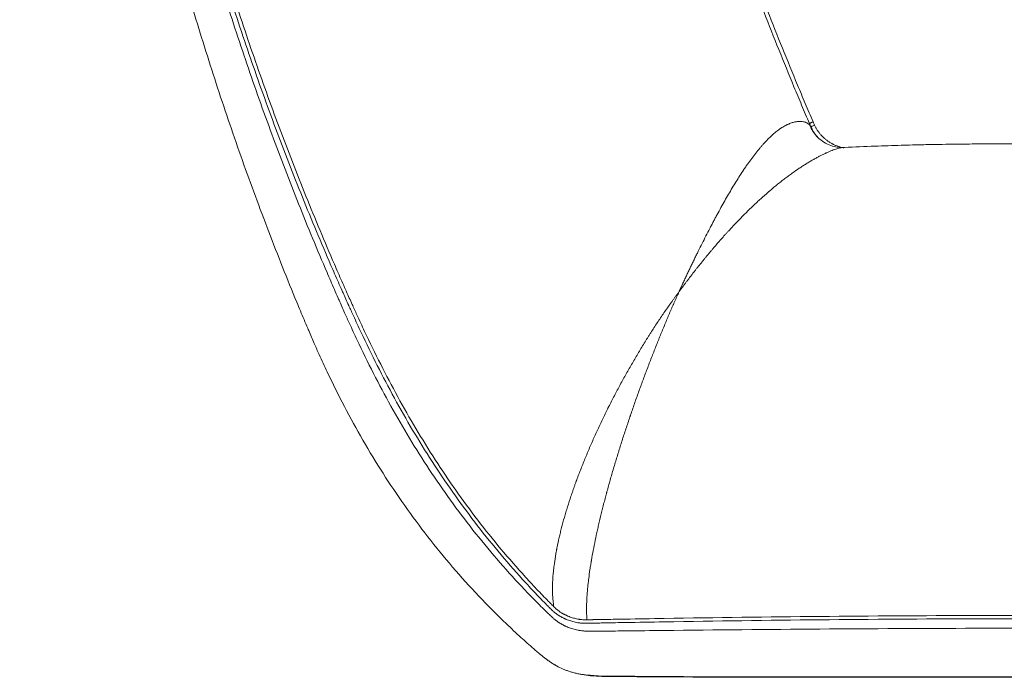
# Model space of a CAD drawing. Header units: millimetres. Extents: x -860 to 860, y -3056 to 396.
# Tile 1 of 256: x -860 to -98, y -3056 to -2547. Entities that reach past the tile are written whole.
import ezdxf

# ---------------------------------------------------------------- set-up
doc = ezdxf.new("R2010")
doc.units = ezdxf.units.MM
doc.layers.add('ORTHO$2', color=7, linetype='Continuous', true_color=0xffffff)

msp = doc.modelspace()

# ---------------------------------------------------------------- linework, layer by layer
at = {"layer": 'ORTHO$2', "color": 155, "linetype": 'Continuous', "lineweight": 13}
msp.add_ellipse((-244.67, -2629.12), major_axis=(-2.71, -1.28), ratio=0.039445, start_param=4.693753, end_param=6.296725, dxfattribs=at)
at = {"layer": 'ORTHO$2', "color": 155, "linetype": 'Continuous', "lineweight": 18}
for points, knots in [([(-454.59, -3040.48), (-454.84, -3040.28), (-455.28, -3039.93), (-455.96, -3039.39), (-456.7, -3038.78), (-457.7, -3037.95), (-458.96, -3036.87), (-460.45, -3035.59), (-464.74, -3031.87), (-472.32, -3025.12), (-486.68, -3011.71), (-504.53, -2993.76), (-524.81, -2971.25), (-543.93, -2947.85), (-561.87, -2923.62), (-578.62, -2898.64), (-599.36, -2864.46), (-615.44, -2833.54), (-627.1, -2808.28), (-631.11, -2799.25), (-633.81, -2793.04), (-635.48, -2789.11), (-637.38, -2784.63), (-640.47, -2777.34), (-650.78, -2752.6), (-667.05, -2711.75), (-687.46, -2656.46), (-706.59, -2600.4), (-724.44, -2543.6), (-741, -2486.1), (-756.19, -2427.98), (-774.57, -2349.74), (-794.06, -2250.84), (-812.56, -2131.07), (-826.88, -2010.65), (-837.59, -1889.9), (-845.25, -1769.01), (-850.48, -1648.17), (-853.96, -1527.5), (-856.4, -1406.95), (-858.09, -1286.43), (-859.07, -1165.95), (-859.49, -1045.55), (-859.54, -885.05), (-858.93, -684.47), (-857.46, -443.8), (-855.42, -189.41), (-853.75, -15.25), (-852.77, 78.7)], [0, 0, 0, 0, 0.000291, 0.000584, 0.000877, 0.00117, 0.001757, 0.002343, 0.002929, 0.007032, 0.011722, 0.021101, 0.03048, 0.039859, 0.049239, 0.058618, 0.067997, 0.086755, 0.091445, 0.094376, 0.096134, 0.097893, 0.098479, 0.100824, 0.105513, 0.124272, 0.14303, 0.161788, 0.180547, 0.199305, 0.218063, 0.236821, 0.274338, 0.311855, 0.349371, 0.386888, 0.424404, 0.461921, 0.499438, 0.536954, 0.574471, 0.611987, 0.649504, 0.687021, 0.762054, 0.837087, 0.91212, 1, 1, 1, 1]), ([(-830.48, 82.79), (-831.41, -12.59), (-833, -188.16), (-834.89, -443.93), (-836.21, -684.53), (-836.8, -885.03), (-836.81, -1045.43), (-836.5, -1165.73), (-835.68, -1285.98), (-834.16, -1406.19), (-831.86, -1526.35), (-828.51, -1646.43), (-823.38, -1766.32), (-815.78, -1885.92), (-805.1, -2005.09), (-790.77, -2123.57), (-772.18, -2241.02), (-752.58, -2337.66), (-734.06, -2413.93), (-718.75, -2470.53), (-702.04, -2526.47), (-683.98, -2581.73), (-664.61, -2636.29), (-643.94, -2690.13), (-627.47, -2729.95), (-617.04, -2754.11), (-613.93, -2761.23), (-612.01, -2765.6), (-610.32, -2769.42), (-607.64, -2775.41), (-603.71, -2784.11), (-592.42, -2808.45), (-577.3, -2838.28), (-558.15, -2871.41), (-542.8, -2895.73), (-526.43, -2919.46), (-509.02, -2942.55), (-490.56, -2964.95), (-474.31, -2982.99), (-461.21, -2996.59), (-454.3, -3003.48), (-450.36, -3007.31), (-449.03, -3008.6), (-447.92, -3009.67), (-447, -3010.49), (-446.31, -3011.09), (-445.61, -3011.66), (-444.89, -3012.21), (-444.12, -3012.79), (-443.28, -3013.4), (-442.52, -3013.91), (-441.92, -3014.31), (-441.31, -3014.69), (-440.7, -3015.06), (-440.09, -3015.41), (-439.47, -3015.76), (-438.85, -3016.09), (-438.22, -3016.41), (-437.74, -3016.65), (-437.34, -3016.84), (-437.02, -3016.99), (-435.74, -3017.57), (-433.93, -3018.29), (-431.58, -3019.04), (-429.71, -3019.55), (-428.07, -3019.9), (-426.69, -3020.15), (-425.31, -3020.36), (-423.92, -3020.51), (-422.52, -3020.62), (-421.65, -3020.66), (-420.95, -3020.69), (-420.25, -3020.7), (-419.33, -3020.72), (-418.43, -3020.74), (-417.73, -3020.75), (-417.29, -3020.75), (-416.88, -3020.76), (-416.43, -3020.76), (-415.95, -3020.77), (-415.3, -3020.77), (-414.5, -3020.78), (-413.25, -3020.78), (-411.68, -3020.77), (-409.17, -3020.74), (-402.28, -3020.66), (-385.98, -3020.48), (-330.84, -3019.86), (-240.6, -3018.98), (-120.3, -3018.43), (-40.1, -3018.42), (0, -3018.42)], [0, 0, 0, 0, 0.078294, 0.144131, 0.209967, 0.275803, 0.308721, 0.341639, 0.374557, 0.407475, 0.440393, 0.473311, 0.506229, 0.539147, 0.572065, 0.604983, 0.637901, 0.670819, 0.687278, 0.703737, 0.720197, 0.736656, 0.753115, 0.769574, 0.786033, 0.790147, 0.792205, 0.792719, 0.794262, 0.795805, 0.798377, 0.802492, 0.818951, 0.82718, 0.83541, 0.843639, 0.851869, 0.860098, 0.868328, 0.872443, 0.876043, 0.876557, 0.877072, 0.877586, 0.877843, 0.8781, 0.878357, 0.878615, 0.878872, 0.879129, 0.879386, 0.879515, 0.879643, 0.879901, 0.880029, 0.880158, 0.880415, 0.880543, 0.880672, 0.880801, 0.880865, 0.880929, 0.881829, 0.882279, 0.882729, 0.883244, 0.883501, 0.883758, 0.884272, 0.88453, 0.884787, 0.884915, 0.885044, 0.885301, 0.88559, 0.885703, 0.885815, 0.885928, 0.886041, 0.886185, 0.88633, 0.886587, 0.886844, 0.887359, 0.887873, 0.888902, 0.893016, 0.901246, 0.934164, 0.967082, 1, 1, 1, 1]), ([(0, -3011.04), (-40.1, -3011.04), (-120.31, -3011.05), (-240.61, -3011.76), (-330.84, -3012.98), (-385.98, -3013.95), (-402.28, -3014.25), (-409.17, -3014.38), (-411.67, -3014.43), (-413.24, -3014.46), (-414.5, -3014.49), (-415.3, -3014.51), (-415.97, -3014.52), (-416.45, -3014.53), (-416.91, -3014.54), (-417.33, -3014.55), (-417.76, -3014.56), (-418.43, -3014.58), (-419.3, -3014.59), (-420.2, -3014.61), (-420.88, -3014.62), (-421.57, -3014.63), (-422.43, -3014.62), (-423.81, -3014.57), (-425.19, -3014.47), (-426.58, -3014.31), (-427.96, -3014.11), (-429.59, -3013.81), (-431.47, -3013.37), (-433.85, -3012.69), (-435.67, -3012.02), (-436.97, -3011.47), (-437.3, -3011.33), (-437.7, -3011.15), (-438.18, -3010.93), (-438.82, -3010.62), (-439.45, -3010.31), (-440.08, -3009.97), (-440.7, -3009.63), (-441.31, -3009.27), (-441.93, -3008.9), (-442.54, -3008.51), (-443.29, -3008.01), (-444.15, -3007.42), (-444.94, -3006.84), (-445.67, -3006.27), (-446.38, -3005.69), (-447.07, -3005.09), (-447.97, -3004.26), (-449.04, -3003.17), (-450.33, -3001.88), (-454.18, -2997.98), (-460.95, -2990.98), (-473.75, -2977.18), (-489.63, -2958.95), (-507.66, -2936.39), (-524.66, -2913.21), (-540.66, -2889.45), (-555.68, -2865.15), (-574.45, -2832.12), (-589.36, -2802.46), (-600.59, -2778.3), (-604.52, -2769.67), (-607.2, -2763.71), (-608.9, -2759.92), (-610.83, -2755.58), (-613.96, -2748.51), (-624.44, -2724.5), (-640.99, -2684.95), (-661.77, -2631.48), (-681.25, -2577.31), (-699.4, -2522.45), (-716.19, -2466.89), (-731.56, -2410.67), (-750.15, -2334.88), (-769.82, -2238.78), (-788.47, -2121.87), (-802.82, -2003.85), (-813.49, -1885.05), (-821.09, -1765.74), (-826.19, -1646.06), (-829.49, -1526.11), (-831.76, -1406.03), (-833.22, -1285.89), (-833.99, -1165.69), (-834.27, -1045.41), (-834.24, -885.02), (-833.66, -684.53), (-832.38, -443.95), (-830.55, -189.36), (-829.01, -14.96), (-828.11, 79.23)], [0, 0, 0, 0, 0.03295, 0.065899, 0.098849, 0.107087, 0.111205, 0.112235, 0.11275, 0.113265, 0.113522, 0.11378, 0.113924, 0.114069, 0.114182, 0.114294, 0.114407, 0.11452, 0.114809, 0.115067, 0.115195, 0.115324, 0.115582, 0.115839, 0.116354, 0.116611, 0.116869, 0.117383, 0.117834, 0.118284, 0.119185, 0.11925, 0.119314, 0.119443, 0.119572, 0.1197, 0.119958, 0.120086, 0.120215, 0.120472, 0.120601, 0.12073, 0.120987, 0.121245, 0.121502, 0.12176, 0.122017, 0.122274, 0.122532, 0.123047, 0.123562, 0.124076, 0.12768, 0.131799, 0.140036, 0.148274, 0.156511, 0.164749, 0.172986, 0.181224, 0.197698, 0.201817, 0.204391, 0.205936, 0.20748, 0.207995, 0.210055, 0.214173, 0.230648, 0.247123, 0.263598, 0.280073, 0.296548, 0.313023, 0.329497, 0.362447, 0.395397, 0.428347, 0.461296, 0.494246, 0.527196, 0.560146, 0.593095, 0.626045, 0.658995, 0.691945, 0.724894, 0.790794, 0.856693, 0.922593, 1, 1, 1, 1]), ([(0, -3008.49), (-40.1, -3008.49), (-120.31, -3008.5), (-240.62, -3009.19), (-330.84, -3010.36), (-385.98, -3011.29), (-402.27, -3011.58), (-409.16, -3011.7), (-411.67, -3011.75), (-413.23, -3011.78), (-414.49, -3011.8), (-415.29, -3011.82), (-415.96, -3011.83), (-416.45, -3011.84), (-416.9, -3011.85), (-417.31, -3011.85), (-417.72, -3011.86), (-418.34, -3011.87), (-419.14, -3011.89), (-419.97, -3011.91), (-420.6, -3011.92), (-421.23, -3011.93), (-422.02, -3011.92), (-423.29, -3011.88), (-424.57, -3011.79), (-425.84, -3011.65), (-427.12, -3011.47), (-428.63, -3011.2), (-430.36, -3010.8), (-432.55, -3010.18), (-434.24, -3009.58), (-435.44, -3009.07), (-435.74, -3008.94), (-436.12, -3008.78), (-436.56, -3008.58), (-437.15, -3008.3), (-437.73, -3008.01), (-438.31, -3007.7), (-438.89, -3007.39), (-439.46, -3007.06), (-440.03, -3006.72), (-440.6, -3006.37), (-441.29, -3005.92), (-442.09, -3005.36), (-442.85, -3004.81), (-443.58, -3004.24), (-444.28, -3003.66), (-444.97, -3003.07), (-445.86, -3002.24), (-446.93, -3001.17), (-448.22, -2999.88), (-452.06, -2996.01), (-458.8, -2989.06), (-471.54, -2975.37), (-487.36, -2957.25), (-505.32, -2934.84), (-522.26, -2911.79), (-538.2, -2888.15), (-553.16, -2863.98), (-571.87, -2831.09), (-586.73, -2801.55), (-597.93, -2777.45), (-601.85, -2768.84), (-604.52, -2762.9), (-606.22, -2759.11), (-608.14, -2754.77), (-611.27, -2747.71), (-621.73, -2723.71), (-638.26, -2684.18), (-659.02, -2630.74), (-678.47, -2576.6), (-696.6, -2521.77), (-713.36, -2466.26), (-728.71, -2410.08), (-747.28, -2334.37), (-766.92, -2238.35), (-785.55, -2121.53), (-799.89, -2003.58), (-810.56, -1884.85), (-818.14, -1765.6), (-823.24, -1645.96), (-826.55, -1526.05), (-828.82, -1405.98), (-830.28, -1285.86), (-831.05, -1165.67), (-831.33, -1045.4), (-831.3, -885.02), (-830.73, -684.54), (-829.44, -443.96), (-827.6, -188.21), (-826.05, -12.66), (-825.14, 82.7)], [0, 0, 0, 0, 0.032918, 0.065837, 0.098755, 0.106984, 0.111099, 0.112128, 0.112642, 0.113157, 0.113414, 0.113671, 0.113816, 0.11396, 0.114073, 0.114185, 0.114298, 0.11441, 0.1147, 0.114957, 0.115085, 0.115214, 0.115471, 0.115728, 0.116243, 0.1165, 0.116757, 0.117271, 0.117721, 0.118171, 0.119072, 0.119136, 0.1192, 0.119329, 0.119457, 0.119586, 0.119843, 0.119972, 0.1201, 0.120357, 0.120486, 0.120615, 0.120872, 0.121129, 0.121386, 0.121643, 0.1219, 0.122158, 0.122415, 0.122929, 0.123444, 0.123958, 0.127558, 0.131673, 0.139903, 0.148132, 0.156362, 0.164591, 0.172821, 0.181051, 0.19751, 0.201624, 0.204196, 0.205739, 0.207282, 0.207797, 0.209854, 0.213969, 0.230428, 0.246887, 0.263346, 0.279805, 0.296264, 0.312724, 0.329183, 0.362101, 0.395019, 0.427938, 0.460856, 0.493774, 0.526692, 0.559611, 0.592529, 0.625447, 0.658365, 0.691284, 0.724202, 0.790039, 0.855875, 0.921712, 1, 1, 1, 1]), ([(-248.53, -2627.85), (-250.56, -2623.1), (-252.57, -2618.35), (-256.57, -2608.83), (-258.55, -2604.07), (-264.48, -2589.76), (-268.39, -2580.21), (-276.11, -2561.06), (-279.92, -2551.46), (-287.45, -2532.24), (-291.16, -2522.61), (-295.74, -2510.54), (-296.65, -2508.13), (-298.47, -2503.3), (-301.19, -2496.05), (-303.88, -2488.79), (-309.21, -2474.25), (-312.7, -2464.54), (-319.57, -2445.07), (-322.95, -2435.32), (-329.56, -2415.76), (-332.8, -2405.96), (-335.98, -2396.14)], [0, 0, 0, 0, 0.0625, 0.0625, 0.125, 0.125, 0.25, 0.25, 0.375, 0.375, 0.5, 0.5, 0.53125, 0.53125, 0.5625, 0.625, 0.625, 0.75, 0.75, 0.875, 0.875, 1, 1, 1, 1]), ([(-247.39, -2630.41), (-247.58, -2629.98), (-247.78, -2629.56), (-248.07, -2628.92), (-248.16, -2628.71), (-248.35, -2628.28), (-248.44, -2628.07), (-248.53, -2627.85)], [0, 0, 0, 0, 0.5, 0.5, 0.75, 0.75, 1, 1, 1, 1]), ([(-222.49, -2646.37), (-223.25, -2646.42), (-225.27, -2646.38), (-229.54, -2645.75), (-234.79, -2643.85), (-239.91, -2640.65), (-244.01, -2636.62), (-246.43, -2633.1), (-247.23, -2631.4), (-247.42, -2630.9)], [0, 0, 0, 0, 0.111497, 0.270239, 0.435656, 0.605859, 0.774116, 0.932349, 1, 1, 1, 1]), ([(-241.69, -2638.93), (-241.77, -2638.83), (-241.86, -2638.74), (-242.49, -2638.03), (-243.02, -2637.39), (-244.02, -2636.08), (-244.98, -2634.74), (-245.84, -2633.34), (-246.65, -2631.9), (-247.03, -2631.16), (-247.39, -2630.41)], [0, 0, 0, 0, 0.036609, 0.036609, 0.277457, 0.277457, 0.518304, 0.759152, 0.759152, 1, 1, 1, 1]), ([(0, -2643.03), (-10.9, -2643.04), (-31.39, -2643.08), (-60.22, -2643.21), (-85.16, -2643.37), (-106.22, -2643.52), (-122.34, -2643.65), (-135.05, -2643.76), (-146.87, -2643.92), (-161.19, -2644.21), (-178.56, -2644.65), (-199.01, -2645.35), (-213.97, -2645.92), (-222.11, -2646.37), (-222.42, -2646.39)], [0, 0, 0, 0, 0.147795, 0.277528, 0.389431, 0.483757, 0.560818, 0.605836, 0.656443, 0.720535, 0.798363, 0.890092, 0.995849, 1, 1, 1, 1]), ([(-453.25, -3041.55), (-452.98, -3041.76), (-452.26, -3042.33), (-451.52, -3042.89), (-451.05, -3043.24)], [0, 0, 0, 0, 0.361578, 1, 1, 1, 1]), ([(-421.3, -3054.81), (-420.14, -3054.95), (-416.14, -3055.37), (-409.26, -3055.79), (-400.48, -3055.76), (-391.4, -3055.88), (-381.9, -3055.95), (-371.98, -3056.03), (-355.03, -3056.14), (-330.46, -3056.27), (-303.11, -3056.36), (-279.88, -3056.41), (-261.6, -3056.43), (-243.71, -3056.44), (-226.21, -3056.45), (-208.78, -3056.45), (-190.27, -3056.45), (-168.65, -3056.45), (-142.83, -3056.43), (-112.54, -3056.42), (-78.43, -3056.41), (-40.49, -3056.41), (-13.92, -3056.4), (0, -3056.4)], [0, 0, 0, 0, 0.008318, 0.028683, 0.049233, 0.070781, 0.093328, 0.116871, 0.141411, 0.214039, 0.291815, 0.336112, 0.379486, 0.421938, 0.463468, 0.504078, 0.546055, 0.595246, 0.658024, 0.729885, 0.810832, 0.900868, 1, 1, 1, 1])]:
    msp.add_open_spline(points, degree=3, knots=knots, dxfattribs=at)
at = {"layer": 'ORTHO$2', "color": 155, "linetype": 'Continuous', "lineweight": 13}
for points, knots in [([(-333.21, -2395.08), (-330.04, -2404.9), (-326.79, -2414.69), (-320.17, -2434.23), (-316.8, -2443.98), (-309.92, -2463.43), (-306.43, -2473.12), (-299.32, -2492.48), (-295.71, -2502.14), (-288.39, -2521.41), (-284.67, -2531.03), (-277.15, -2550.23), (-273.34, -2559.81), (-265.62, -2578.94), (-261.72, -2588.48), (-255.79, -2602.78), (-253.8, -2607.54), (-249.81, -2617.05), (-247.8, -2621.8), (-245.78, -2626.55)], [0, 0, 0, 0, 0.125, 0.125, 0.25, 0.25, 0.375, 0.375, 0.5, 0.5, 0.625, 0.625, 0.75, 0.75, 0.875, 0.875, 0.9375, 0.9375, 1, 1, 1, 1]), ([(-349.42, -2757.78), (-349.4, -2757.75), (-349.38, -2757.71), (-349.34, -2757.65), (-349.32, -2757.62), (-349.27, -2757.52), (-349.23, -2757.45), (-349.17, -2757.31), (-349.13, -2757.25), (-349.07, -2757.11), (-349.04, -2757.05), (-348.94, -2756.84), (-348.88, -2756.71), (-348.75, -2756.44), (-348.69, -2756.3), (-348.5, -2755.9), (-348.38, -2755.63), (-348.13, -2755.09), (-348, -2754.82), (-347.75, -2754.28), (-347.63, -2754.01), (-347.38, -2753.47), (-347.26, -2753.2), (-346.88, -2752.4), (-346.63, -2751.86), (-346.13, -2750.79), (-345.89, -2750.26), (-345.39, -2749.2), (-345.14, -2748.66), (-344.65, -2747.6), (-344.4, -2747.08), (-343.91, -2746.02), (-343.66, -2745.49), (-343.17, -2744.44), (-342.92, -2743.91), (-342.43, -2742.87), (-342.18, -2742.34), (-341.69, -2741.3), (-341.44, -2740.78), (-340.94, -2739.75), (-340.69, -2739.23), (-340.2, -2738.2), (-339.95, -2737.68), (-339.45, -2736.66), (-339.2, -2736.14), (-338.46, -2734.61), (-337.96, -2733.59), (-336.97, -2731.56), (-336.48, -2730.55), (-335.49, -2728.54), (-335, -2727.54), (-333.53, -2724.55), (-332.55, -2722.58), (-329.62, -2716.73), (-327.67, -2712.91), (-325.24, -2708.24), (-324.75, -2707.31), (-323.78, -2705.46), (-323.3, -2704.54), (-322.33, -2702.71), (-321.84, -2701.8), (-320.88, -2699.99), (-320.39, -2699.09), (-318.94, -2696.4), (-317.97, -2694.63), (-316.03, -2691.12), (-315.06, -2689.39), (-313.12, -2685.96), (-312.15, -2684.27), (-310.2, -2680.91), (-309.22, -2679.26), (-307.26, -2675.98), (-306.28, -2674.37), (-304.31, -2671.17), (-303.32, -2669.6), (-301.33, -2666.5), (-300.33, -2664.97), (-299.07, -2663.08), (-298.69, -2662.52), (-298.31, -2661.96), (-298.05, -2661.59), (-297.93, -2661.41), (-297.29, -2660.48), (-296.79, -2659.75), (-295.26, -2657.57), (-294.24, -2656.15), (-292.19, -2653.39), (-291.16, -2652.04), (-289.1, -2649.41), (-288.06, -2648.14), (-286.5, -2646.29), (-285.98, -2645.68), (-284.94, -2644.49), (-284.42, -2643.91), (-282.85, -2642.19), (-281.8, -2641.09), (-279.7, -2638.99), (-278.65, -2637.98), (-276.56, -2636.09), (-275.51, -2635.19), (-273.43, -2633.52), (-272.39, -2632.74), (-271.1, -2631.85), (-270.84, -2631.68), (-270.33, -2631.33), (-270.07, -2631.17), (-269.3, -2630.68), (-268.29, -2630.06), (-267.28, -2629.5), (-266.72, -2629.21), (-266.66, -2629.17), (-266.53, -2629.11), (-266.35, -2629.01), (-265.92, -2628.8), (-265.55, -2628.62), (-264.82, -2628.28), (-264.34, -2628.07), (-263.4, -2627.69), (-262.93, -2627.51), (-261.56, -2627.04), (-260.67, -2626.79), (-259.6, -2626.56), (-259.39, -2626.52), (-258.97, -2626.44), (-258.76, -2626.41), (-258.15, -2626.31), (-257.75, -2626.27), (-256.57, -2626.17), (-255.82, -2626.15), (-254.39, -2626.24), (-253.72, -2626.33), (-252.76, -2626.53), (-252.46, -2626.61), (-251.86, -2626.8), (-251.58, -2626.9), (-251.02, -2627.13), (-250.69, -2627.28), (-250.38, -2627.45), (-250.25, -2627.52), (-250.19, -2627.56), (-250.01, -2627.67), (-249.89, -2627.74), (-249.54, -2627.97), (-249.32, -2628.14), (-248.9, -2628.48), (-248.71, -2628.67), (-248.33, -2629.05), (-248.16, -2629.26), (-247.91, -2629.58), (-247.79, -2629.74), (-247.68, -2629.92), (-247.6, -2630.03), (-247.57, -2630.09), (-247.43, -2630.32), (-247.33, -2630.49), (-247.24, -2630.67)], [0, 0, 0, 0, 0.000418, 0.000418, 0.000837, 0.000837, 0.001673, 0.001673, 0.00251, 0.00251, 0.003347, 0.003347, 0.00502, 0.00502, 0.006693, 0.006693, 0.01004, 0.01004, 0.013387, 0.013387, 0.016734, 0.016734, 0.02008, 0.02008, 0.026774, 0.026774, 0.033467, 0.033467, 0.040161, 0.040161, 0.046854, 0.046854, 0.053548, 0.053548, 0.060241, 0.060241, 0.066934, 0.066934, 0.073628, 0.073628, 0.080321, 0.080321, 0.087015, 0.087015, 0.093708, 0.093708, 0.107095, 0.107095, 0.120482, 0.120482, 0.133869, 0.133869, 0.160643, 0.160643, 0.21419, 0.21419, 0.227577, 0.227577, 0.240964, 0.240964, 0.254351, 0.254351, 0.267738, 0.267738, 0.294511, 0.294511, 0.321285, 0.321285, 0.348059, 0.348059, 0.374833, 0.374833, 0.401606, 0.401606, 0.42838, 0.42838, 0.455154, 0.455154, 0.461847, 0.465194, 0.465194, 0.468541, 0.468541, 0.481928, 0.481928, 0.508701, 0.508701, 0.535475, 0.535475, 0.562249, 0.562249, 0.575636, 0.575636, 0.589023, 0.589023, 0.615797, 0.615797, 0.64257, 0.64257, 0.669344, 0.669344, 0.696118, 0.696118, 0.702811, 0.702811, 0.709505, 0.709505, 0.722892, 0.736278, 0.736278, 0.737952, 0.737952, 0.739625, 0.742972, 0.749665, 0.749665, 0.763052, 0.763052, 0.776439, 0.776439, 0.803213, 0.803213, 0.809906, 0.809906, 0.8166, 0.8166, 0.829987, 0.829987, 0.85676, 0.85676, 0.883534, 0.883534, 0.896921, 0.896921, 0.910308, 0.910308, 0.923695, 0.927041, 0.927041, 0.930388, 0.930388, 0.937082, 0.937082, 0.950469, 0.950469, 0.963855, 0.963855, 0.977242, 0.977242, 0.983936, 0.987282, 0.987282, 0.990629, 0.990629, 1, 1, 1, 1]), ([(-248.54, -2627.85), (-248.54, -2627.85), (-248.53, -2627.83), (-248.47, -2627.79), (-248.42, -2627.76), (-248.29, -2627.69), (-248.21, -2627.65), (-248.01, -2627.55), (-247.9, -2627.49), (-247.64, -2627.37), (-247.5, -2627.3), (-247.19, -2627.17), (-247.03, -2627.09), (-246.69, -2626.94), (-246.51, -2626.86), (-246.15, -2626.7), (-245.96, -2626.62), (-245.78, -2626.55)], [0, 0, 0, 0, 0.125, 0.125, 0.25, 0.25, 0.375, 0.375, 0.5, 0.5, 0.625, 0.625, 0.75, 0.75, 0.875, 0.875, 1, 1, 1, 1]), ([(-247.46, -2630.65), (-247.43, -2630.77), (-247.4, -2630.88), (-247.37, -2631.02), (-247.37, -2631.04), (-247.37, -2631.06)], [0, 0, 0, 0, 0.853447, 0.853447, 1, 1, 1, 1]), ([(-244.67, -2628.99), (-244.35, -2629.68), (-244, -2630.36), (-243.26, -2631.67), (-242.47, -2632.96), (-241.6, -2634.18), (-240.68, -2635.38), (-240.2, -2635.96), (-239.45, -2636.81), (-239.19, -2637.09), (-238.8, -2637.5), (-238.67, -2637.64), (-238.4, -2637.91), (-238.26, -2638.04), (-237.58, -2638.71), (-237.02, -2639.22), (-235.87, -2640.19), (-234.69, -2641.12), (-233.44, -2641.97), (-232.17, -2642.77), (-231.51, -2643.15), (-230.68, -2643.59), (-230.51, -2643.68), (-230.17, -2643.85), (-230, -2643.94), (-229.48, -2644.19), (-229.14, -2644.35), (-228.1, -2644.81), (-227.39, -2645.09), (-225.98, -2645.6), (-224.54, -2646.06), (-223.08, -2646.41), (-222.18, -2646.59), (-222.01, -2646.62), (-221.85, -2646.66)], [0, 0, 0, 0, 0.075652, 0.075652, 0.151303, 0.226955, 0.226955, 0.302606, 0.302606, 0.340432, 0.340432, 0.359345, 0.359345, 0.378258, 0.378258, 0.453909, 0.453909, 0.529561, 0.605212, 0.605212, 0.680864, 0.680864, 0.699777, 0.699777, 0.71869, 0.71869, 0.756515, 0.756515, 0.832167, 0.832167, 0.907819, 0.98347, 0.98347, 1, 1, 1, 1]), ([(-221.96, -2646.36), (-221.97, -2646.36), (-221.99, -2646.36), (-222.88, -2646.39), (-223.84, -2646.52), (-225.4, -2646.84), (-225.94, -2646.96), (-227.05, -2647.26), (-227.63, -2647.43), (-229.43, -2648), (-230.7, -2648.47), (-232.73, -2649.28), (-233.43, -2649.58), (-234.49, -2650.04), (-234.86, -2650.21), (-235.4, -2650.46), (-235.59, -2650.54), (-235.86, -2650.67), (-235.96, -2650.71), (-236.14, -2650.8), (-236.24, -2650.84), (-237.08, -2651.24), (-238.6, -2651.97), (-240.17, -2652.78), (-241.77, -2653.62), (-242.58, -2654.06), (-244.22, -2654.96), (-245.05, -2655.43), (-246.73, -2656.4), (-248.43, -2657.39), (-251.03, -2658.98), (-252.79, -2660.1), (-254.57, -2661.25), (-255.47, -2661.84), (-258.17, -2663.65), (-260, -2664.91), (-262.78, -2666.89), (-264.64, -2668.24), (-267.46, -2670.35), (-270.3, -2672.54), (-272.45, -2674.25), (-273.77, -2675.32), (-274.13, -2675.61), (-274.37, -2675.81), (-274.49, -2675.9), (-275.09, -2676.4), (-275.57, -2676.79), (-277.02, -2677.99), (-277.98, -2678.8), (-280.88, -2681.26), (-282.81, -2682.95), (-285.71, -2685.56), (-286.68, -2686.44), (-288.13, -2687.77), (-288.62, -2688.22), (-289.58, -2689.12), (-290.07, -2689.57), (-292.49, -2691.86), (-294.43, -2693.73), (-297.34, -2696.6), (-298.31, -2697.57), (-300.26, -2699.52), (-301.23, -2700.51), (-303.18, -2702.51), (-304.16, -2703.52), (-305.62, -2705.06), (-306.11, -2705.57), (-307.08, -2706.6), (-307.57, -2707.12), (-309.04, -2708.69), (-310.01, -2709.75), (-311.48, -2711.35), (-311.97, -2711.88), (-312.95, -2712.96), (-313.43, -2713.5), (-315.88, -2716.22), (-317.84, -2718.44), (-320.79, -2721.84), (-321.77, -2722.99), (-323.25, -2724.72), (-323.74, -2725.3), (-324.72, -2726.47), (-325.21, -2727.06), (-326.69, -2728.82), (-327.92, -2730.31), (-329.15, -2731.82), (-329.65, -2732.42), (-329.89, -2732.72), (-330.63, -2733.63), (-331.13, -2734.24), (-332.61, -2736.07), (-333.59, -2737.3), (-335.08, -2739.16), (-335.57, -2739.78), (-336.56, -2741.02), (-337.06, -2741.65), (-338.04, -2742.91), (-338.53, -2743.54), (-339.52, -2744.81), (-340.01, -2745.45), (-340.98, -2746.73), (-341.47, -2747.37), (-342.45, -2748.66), (-342.93, -2749.31), (-343.91, -2750.61), (-344.4, -2751.26), (-345.14, -2752.24), (-345.38, -2752.56), (-345.87, -2753.22), (-346.12, -2753.55), (-346.61, -2754.2), (-346.86, -2754.53), (-347.22, -2755.03), (-347.34, -2755.19), (-347.59, -2755.52), (-347.71, -2755.69), (-347.96, -2756.02), (-348.08, -2756.19), (-348.32, -2756.52), (-348.45, -2756.68), (-348.63, -2756.93), (-348.69, -2757.01), (-348.82, -2757.18), (-348.88, -2757.26), (-348.98, -2757.38), (-349.01, -2757.42), (-349.07, -2757.51), (-349.1, -2757.55), (-349.17, -2757.63), (-349.2, -2757.67), (-349.27, -2757.75), (-349.3, -2757.79), (-349.34, -2757.82)], [0, 0, 0, 0, 0.000749, 0.000749, 0.042385, 0.042385, 0.063203, 0.063203, 0.08402, 0.08402, 0.125656, 0.125656, 0.146473, 0.146473, 0.156882, 0.156882, 0.162087, 0.162087, 0.164689, 0.164689, 0.167291, 0.167291, 0.188109, 0.208927, 0.208927, 0.229744, 0.229744, 0.250562, 0.250562, 0.27138, 0.292198, 0.313015, 0.313015, 0.333833, 0.333833, 0.375468, 0.375468, 0.396286, 0.417104, 0.437922, 0.458739, 0.463944, 0.466546, 0.466546, 0.469148, 0.469148, 0.479557, 0.479557, 0.500375, 0.500375, 0.54201, 0.54201, 0.562828, 0.562828, 0.573237, 0.573237, 0.583646, 0.583646, 0.625281, 0.625281, 0.646099, 0.646099, 0.666916, 0.666916, 0.687734, 0.687734, 0.698143, 0.698143, 0.708552, 0.708552, 0.72937, 0.72937, 0.739778, 0.739778, 0.750187, 0.750187, 0.791823, 0.791823, 0.812641, 0.812641, 0.823049, 0.823049, 0.833458, 0.833458, 0.854276, 0.85948, 0.85948, 0.864685, 0.864685, 0.875094, 0.875094, 0.895911, 0.895911, 0.90632, 0.90632, 0.916729, 0.916729, 0.927138, 0.927138, 0.937547, 0.937547, 0.947956, 0.947956, 0.958365, 0.958365, 0.968773, 0.968773, 0.973978, 0.973978, 0.979182, 0.979182, 0.984387, 0.984387, 0.986989, 0.986989, 0.989591, 0.989591, 0.992193, 0.992193, 0.994796, 0.994796, 0.996097, 0.996097, 0.997398, 0.997398, 0.998048, 0.998048, 0.998699, 0.998699, 0.999349, 0.999349, 1, 1, 1, 1]), ([(-446.29, -3001.89), (-446.29, -3001.88), (-446.29, -3001.88), (-446.43, -3001.07), (-446.54, -3000.26), (-446.76, -2998.61), (-446.85, -2997.77), (-446.98, -2996.47), (-447.03, -2995.82), (-447.08, -2995.16), (-447.11, -2994.82), (-447.11, -2994.71), (-447.13, -2994.49), (-447.14, -2994.38), (-447.2, -2993.37), (-447.24, -2992.46), (-447.31, -2990.61), (-447.33, -2989.67), (-447.34, -2987.76), (-447.33, -2986.79), (-447.3, -2984.82), (-447.27, -2983.83), (-447.14, -2980.79), (-447, -2978.71), (-446.72, -2975.51), (-446.62, -2974.42), (-446.38, -2972.23), (-446.25, -2971.12), (-445.82, -2967.74), (-445.48, -2965.43), (-444.9, -2961.88), (-444.69, -2960.68), (-444.36, -2958.86), (-444.25, -2958.25), (-444.07, -2957.33), (-444.01, -2957.03), (-443.9, -2956.41), (-443.83, -2956.1), (-443.28, -2953.32), (-442.75, -2950.81), (-441.87, -2947), (-441.57, -2945.72), (-440.94, -2943.15), (-440.62, -2941.86), (-439.61, -2937.95), (-438.89, -2935.32), (-437.75, -2931.33), (-437.36, -2929.99), (-436.55, -2927.29), (-436.14, -2925.94), (-434.87, -2921.85), (-433.98, -2919.1), (-432.58, -2914.92), (-432.1, -2913.52), (-431.13, -2910.7), (-430.63, -2909.29), (-429.86, -2907.15), (-429.6, -2906.44), (-429.21, -2905.37), (-429.02, -2904.83), (-428.82, -2904.29), (-428.69, -2903.93), (-428.62, -2903.75), (-428.02, -2902.13), (-427.48, -2900.69), (-425.84, -2896.38), (-424.71, -2893.5), (-422.97, -2889.17), (-422.38, -2887.73), (-421.19, -2884.84), (-420.59, -2883.4), (-418.75, -2879.06), (-417.5, -2876.17), (-414.94, -2870.38), (-413.63, -2867.48), (-410.95, -2861.68), (-409.58, -2858.78), (-407.48, -2854.42), (-406.77, -2852.97), (-405.7, -2850.79), (-405.34, -2850.06), (-404.8, -2848.97), (-404.53, -2848.42), (-404.17, -2847.7), (-403.98, -2847.33), (-402.43, -2844.24), (-400.96, -2841.36), (-397.97, -2835.62), (-396.46, -2832.77), (-393.4, -2827.11), (-391.85, -2824.3), (-388.73, -2818.71), (-387.14, -2815.93), (-383.95, -2810.42), (-382.33, -2807.68), (-379.07, -2802.24), (-377.42, -2799.54), (-374.92, -2795.51), (-373.88, -2793.84), (-372.83, -2792.18), (-372.4, -2791.51), (-372.19, -2791.18), (-371.56, -2790.18), (-371.14, -2789.52), (-369.86, -2787.54), (-369.02, -2786.23), (-367.31, -2783.62), (-366.46, -2782.33), (-363.89, -2778.46), (-362.17, -2775.92), (-359.57, -2772.15), (-358.27, -2770.27), (-356.74, -2768.11), (-356.08, -2767.19), (-355.64, -2766.57), (-355.42, -2766.27), (-354.76, -2765.35), (-354.32, -2764.74), (-353.44, -2763.53), (-353, -2762.92), (-352.34, -2762.02), (-352.11, -2761.72), (-351.67, -2761.12), (-351.45, -2760.82), (-351.12, -2760.37), (-351.01, -2760.22), (-350.79, -2759.92), (-350.68, -2759.77), (-350.51, -2759.55), (-350.45, -2759.47), (-350.34, -2759.33), (-350.29, -2759.25), (-350.17, -2759.1), (-350.12, -2759.03), (-350.03, -2758.92), (-350, -2758.89), (-349.94, -2758.81), (-349.91, -2758.78), (-349.88, -2758.74)], [0, 0, 0, 0, 0.000159, 0.000159, 0.016029, 0.016029, 0.0319, 0.0319, 0.039835, 0.043803, 0.043803, 0.045786, 0.045786, 0.04777, 0.04777, 0.063641, 0.063641, 0.079511, 0.079511, 0.095382, 0.095382, 0.111252, 0.111252, 0.142993, 0.142993, 0.158864, 0.158864, 0.174734, 0.174734, 0.206475, 0.206475, 0.222346, 0.222346, 0.230281, 0.230281, 0.234249, 0.234249, 0.238216, 0.238216, 0.269957, 0.269957, 0.285828, 0.285828, 0.301698, 0.301698, 0.333439, 0.333439, 0.34931, 0.34931, 0.36518, 0.36518, 0.396921, 0.396921, 0.412792, 0.412792, 0.428662, 0.428662, 0.436597, 0.436597, 0.440565, 0.442549, 0.442549, 0.444533, 0.444533, 0.460403, 0.460403, 0.492144, 0.492144, 0.508015, 0.508015, 0.523885, 0.523885, 0.555626, 0.555626, 0.587367, 0.587367, 0.619108, 0.619108, 0.634979, 0.634979, 0.642914, 0.642914, 0.646881, 0.648865, 0.650849, 0.650849, 0.68259, 0.68259, 0.714331, 0.714331, 0.746072, 0.746072, 0.777813, 0.777813, 0.809554, 0.809554, 0.841295, 0.841295, 0.857166, 0.861133, 0.861133, 0.865101, 0.865101, 0.873036, 0.873036, 0.888907, 0.888907, 0.904777, 0.904777, 0.936518, 0.936518, 0.952389, 0.960324, 0.964291, 0.964291, 0.968259, 0.968259, 0.976194, 0.976194, 0.98413, 0.98413, 0.988097, 0.988097, 0.992065, 0.992065, 0.994049, 0.994049, 0.996032, 0.996032, 0.997024, 0.997024, 0.998016, 0.998016, 0.999008, 0.999008, 0.999504, 0.999504, 1, 1, 1, 1]), ([(-349.75, -2758.81), (-349.78, -2758.85), (-349.8, -2758.89), (-349.84, -2758.97), (-349.86, -2759.01), (-349.92, -2759.13), (-349.96, -2759.21), (-350.03, -2759.37), (-350.07, -2759.45), (-350.15, -2759.62), (-350.18, -2759.7), (-350.3, -2759.95), (-350.37, -2760.11), (-350.52, -2760.44), (-350.59, -2760.6), (-350.82, -2761.1), (-350.96, -2761.43), (-351.26, -2762.09), (-351.41, -2762.42), (-351.85, -2763.41), (-352.15, -2764.08), (-352.74, -2765.41), (-353.04, -2766.08), (-353.63, -2767.42), (-353.92, -2768.1), (-354.51, -2769.45), (-354.81, -2770.12), (-355.69, -2772.16), (-356.28, -2773.52), (-358.03, -2777.64), (-359.2, -2780.41), (-361.53, -2786.01), (-362.69, -2788.83), (-364.14, -2792.4), (-364.43, -2793.12), (-364.86, -2794.19), (-365.01, -2794.55), (-365.3, -2795.27), (-365.44, -2795.63), (-366.17, -2797.43), (-366.74, -2798.87), (-368.47, -2803.21), (-369.61, -2806.11), (-371.87, -2811.95), (-373, -2814.88), (-375.23, -2820.77), (-376.34, -2823.73), (-378.54, -2829.68), (-379.63, -2832.67), (-381.79, -2838.68), (-382.87, -2841.7), (-384.99, -2847.77), (-386.12, -2851.01), (-387.23, -2854.27), (-387.36, -2854.65), (-387.42, -2854.84), (-387.62, -2855.42), (-388.01, -2856.57), (-388.39, -2857.71), (-389.16, -2860.01), (-389.67, -2861.54), (-391.19, -2866.12), (-392.18, -2869.16), (-394.13, -2875.23), (-395.09, -2878.26), (-396.5, -2882.79), (-396.96, -2884.3), (-397.88, -2887.31), (-398.34, -2888.81), (-399.69, -2893.31), (-400.57, -2896.31), (-401.87, -2900.78), (-402.29, -2902.27), (-403.14, -2905.25), (-403.97, -2908.22), (-404.83, -2911.37), (-405.28, -2913.03), (-405.38, -2913.4), (-405.43, -2913.59), (-405.58, -2914.14), (-405.68, -2914.51), (-405.98, -2915.61), (-406.17, -2916.35), (-406.75, -2918.54), (-407.13, -2920), (-407.88, -2922.88), (-408.24, -2924.32), (-409.32, -2928.6), (-410.01, -2931.41), (-411, -2935.58), (-411.32, -2936.96), (-411.95, -2939.7), (-412.26, -2941.06), (-413.16, -2945.12), (-413.74, -2947.79), (-414.83, -2953.05), (-415.34, -2955.64), (-416.31, -2960.75), (-416.76, -2963.27), (-417.23, -2966.06), (-417.31, -2966.52), (-417.39, -2966.98), (-417.44, -2967.29), (-417.47, -2967.44), (-417.59, -2968.21), (-417.69, -2968.82), (-417.98, -2970.64), (-418.17, -2971.83), (-418.69, -2975.37), (-419.01, -2977.67), (-419.43, -2981.02), (-419.56, -2982.12), (-419.81, -2984.29), (-419.92, -2985.36), (-420.24, -2988.52), (-420.42, -2990.57), (-420.63, -2993.54), (-420.69, -2994.52), (-420.8, -2996.44), (-420.84, -2997.38), (-420.95, -3000.17), (-420.98, -3001.97), (-420.98, -3003.81), (-420.98, -3003.92), (-420.98, -3004.13), (-420.98, -3004.45), (-420.97, -3005.2), (-420.96, -3005.83), (-420.94, -3007.07), (-420.91, -3007.88), (-420.84, -3009.47), (-420.79, -3010.24), (-420.72, -3011.24), (-420.7, -3011.47), (-420.68, -3011.71)], [0, 0, 0, 0, 0.000494, 0.000494, 0.000987, 0.000987, 0.001974, 0.001974, 0.002961, 0.002961, 0.003949, 0.003949, 0.005923, 0.005923, 0.007897, 0.007897, 0.011846, 0.011846, 0.015794, 0.015794, 0.023691, 0.023691, 0.031589, 0.031589, 0.039486, 0.039486, 0.047383, 0.047383, 0.063177, 0.063177, 0.094766, 0.094766, 0.126354, 0.126354, 0.134252, 0.134252, 0.1382, 0.1382, 0.142149, 0.142149, 0.157943, 0.157943, 0.189532, 0.189532, 0.22112, 0.22112, 0.252709, 0.252709, 0.284297, 0.284297, 0.315886, 0.315886, 0.347474, 0.349449, 0.349449, 0.351423, 0.351423, 0.355372, 0.363269, 0.363269, 0.379063, 0.379063, 0.410652, 0.410652, 0.44224, 0.44224, 0.458035, 0.458035, 0.473829, 0.473829, 0.505417, 0.505417, 0.521212, 0.521212, 0.537006, 0.5528, 0.554775, 0.554775, 0.556749, 0.556749, 0.560697, 0.560697, 0.568595, 0.568595, 0.584389, 0.584389, 0.600183, 0.600183, 0.631772, 0.631772, 0.647566, 0.647566, 0.66336, 0.66336, 0.694949, 0.694949, 0.726538, 0.726538, 0.758126, 0.758126, 0.762075, 0.764049, 0.764049, 0.766023, 0.766023, 0.77392, 0.77392, 0.789715, 0.789715, 0.821303, 0.821303, 0.837098, 0.837098, 0.852892, 0.852892, 0.884481, 0.884481, 0.900275, 0.900275, 0.916069, 0.916069, 0.947658, 0.947658, 0.949632, 0.949632, 0.951606, 0.955555, 0.963452, 0.963452, 0.979246, 0.979246, 0.995041, 0.995041, 1, 1, 1, 1]), ([(0, -3056.07), (-40.1, -3056.07), (-120.28, -3056.08), (-240.55, -3056.17), (-330.81, -3056.06), (-386.01, -3055.68), (-402.32, -3055.53), (-409.22, -3055.46), (-411.73, -3055.44), (-413.31, -3055.37), (-414.54, -3055.28), (-415.32, -3055.21), (-415.93, -3055.15), (-416.37, -3055.1), (-416.81, -3055.05), (-417.27, -3055.01), (-417.83, -3054.96), (-418.84, -3054.88), (-420.2, -3054.76), (-421.51, -3054.62), (-422.52, -3054.49), (-423.53, -3054.36), (-424.77, -3054.18), (-426.73, -3053.84), (-428.66, -3053.44), (-430.57, -3052.97), (-432.46, -3052.45), (-434.69, -3051.76), (-437.21, -3050.85), (-440.36, -3049.55), (-442.75, -3048.37), (-444.44, -3047.45), (-444.86, -3047.21), (-445.39, -3046.91), (-446.02, -3046.55), (-446.85, -3046.04), (-447.66, -3045.53), (-448.47, -3045), (-449.27, -3044.46), (-450.06, -3043.91), (-450.84, -3043.35), (-451.65, -3042.76), (-452.69, -3041.97), (-453.77, -3041.13), (-454.33, -3040.68), (-454.59, -3040.48), (-454.59, -3040.48)], [0, 0, 0, 0, 0.271183, 0.542365, 0.813548, 0.881343, 0.915241, 0.923715, 0.927953, 0.93219, 0.934309, 0.936427, 0.937619, 0.938811, 0.939738, 0.940664, 0.941591, 0.942518, 0.944902, 0.94702, 0.94808, 0.949139, 0.951257, 0.953376, 0.957613, 0.959732, 0.961851, 0.966088, 0.969795, 0.973503, 0.980918, 0.981448, 0.981977, 0.983037, 0.984096, 0.985155, 0.987274, 0.988333, 0.989393, 0.991511, 0.99257, 0.99363, 0.995748, 0.997867, 0.999986, 1, 1, 1, 1])]:
    msp.add_open_spline(points, degree=3, knots=knots, dxfattribs=at)
for points in [[(-248.53, -2627.85), (-248.35, -2628.19), (-248.18, -2628.54), (-248.03, -2628.89)], [(-245.78, -2626.54), (-245.42, -2627.37), (-245.06, -2628.18), (-244.67, -2628.99)], [(-247.39, -2630.41), (-247.29, -2630.57), (-247.21, -2630.74), (-247.12, -2630.92)], [(-349.88, -2758.74), (-349.84, -2758.76), (-349.8, -2758.78), (-349.75, -2758.81)], [(-349.34, -2757.82), (-349.37, -2757.81), (-349.39, -2757.79), (-349.42, -2757.78)]]:
    msp.add_open_spline(points, degree=3, dxfattribs=at)
at = {"layer": 'ORTHO$2', "color": 155, "linetype": 'Continuous', "lineweight": 18}
for points, degree in [([(-246.96, -2631.27), (-247.69, -2629.65)], 1), ([(-247.11, -2631.54), (-247.52, -2630.82)], 1), ([(-349.34, -2757.82), (-349.52, -2758.13), (-349.7, -2758.43), (-349.88, -2758.74)], 3)]:
    msp.add_open_spline(points, degree=degree, dxfattribs=at)

doc.saveas('drawing.dxf')
